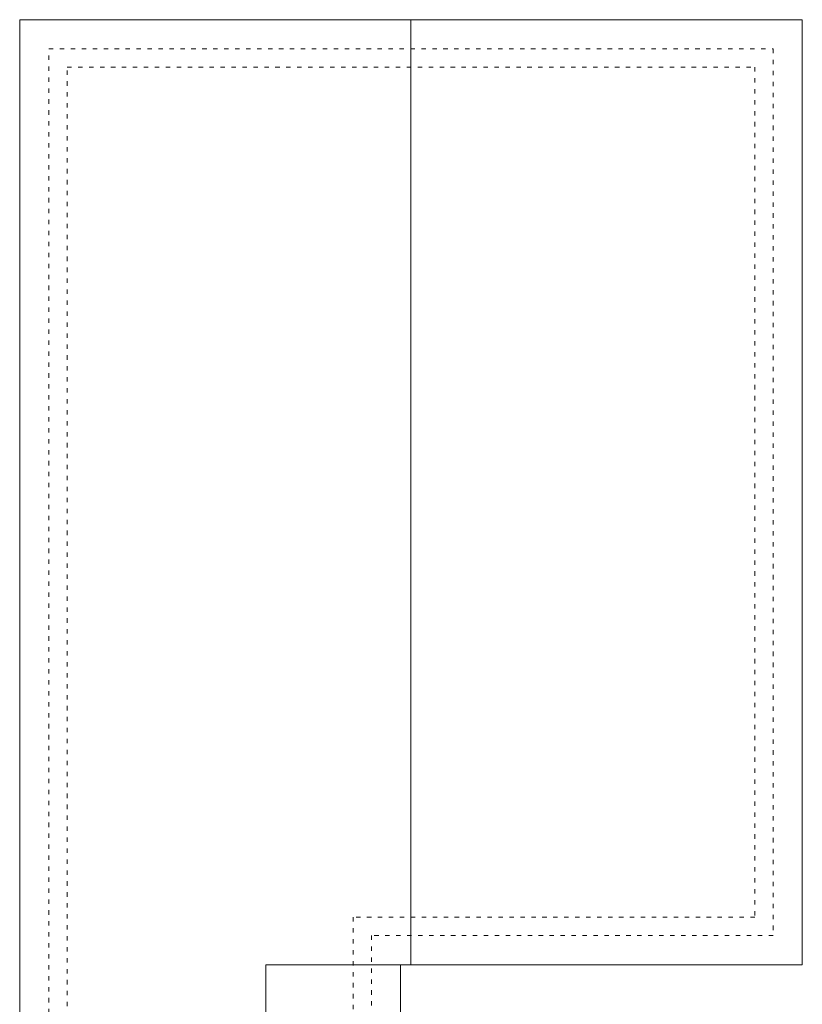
# Model space of a CAD drawing. Header units: millimetres. Extents: x 85284 to 143915, y -66821 to -28273.
# Tile 24 of 31: x 127141 to 129284, y -62420 to -59725. Entities that reach past the tile are written whole.
import ezdxf

# ---------------------------------------------------------------- set-up
doc = ezdxf.new("R2010")
doc.units = ezdxf.units.MM
doc.linetypes.add('ACAD_ISO03W100', pattern=[30, 12, -18])
doc.layers.get('0').update_dxf_attribs({"color": 251, "lineweight": 9})
doc.layers.add('WidCienI', color=251, linetype='Continuous', lineweight=9)

msp = doc.modelspace()

# ---------------------------------------------------------------- linework, layer by layer
at = {"linetype": 'ACAD_ISO03W100'}
msp.add_lwpolyline([(127220.9, -62685), (127220.9, -59805), (129203.9, -59805), (129203.9, -62232), (128103.9, -62232), (128103.9, -62685), (127220.9, -62685.8)], dxfattribs=at)
msp.add_lwpolyline([(127270.9, -62635.7), (127270.9, -59855), (129153.9, -59855), (129153.9, -62182), (128053.9, -62182), (128053.9, -62635)], close=True, dxfattribs=at)
at = {"layer": 'WidCienI', "color": 9, "true_color": 0xc8c8c8}
for points in [[(127140.9, -62685), (127140.9, -59725), (129283.9, -59725), (129283.9, -62312), (128183.9, -62312), (128183.9, -62684.2)], [(128212.4, -59725), (128212.4, -62312)], [(127814.7, -62312), (127814.7, -62685.2)], [(128212.4, -62312), (127814.7, -62312)]]:
    msp.add_lwpolyline(points, dxfattribs=at)

doc.saveas('drawing.dxf')
